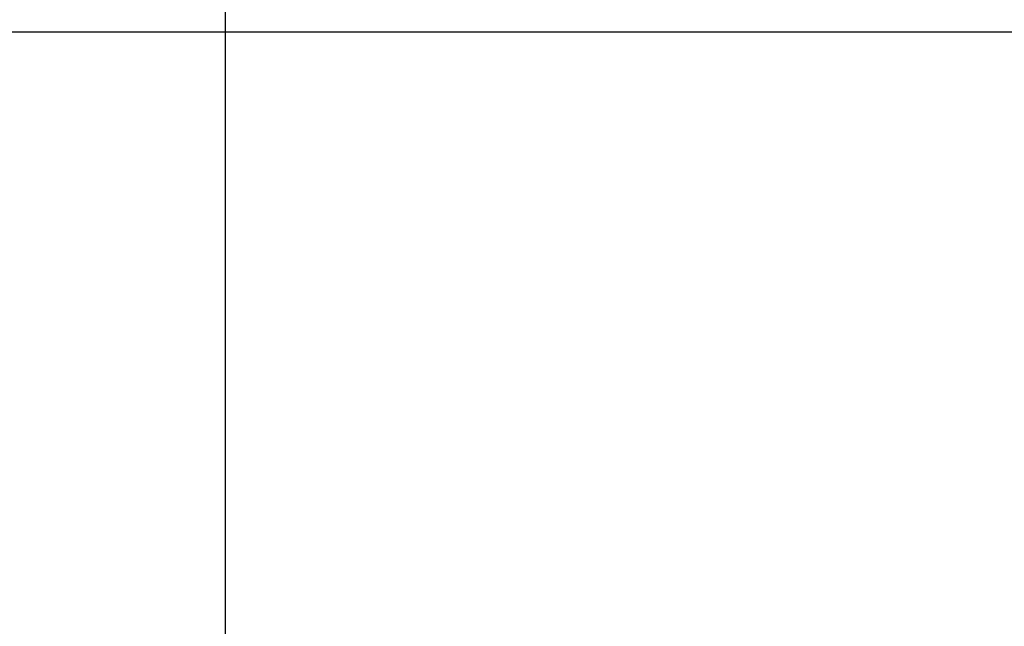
# Model space of a CAD drawing. Header units: centimetres. Extents: x -10 to 8.9, y -34.1 to -8.
# Tile 223 of 256: x 3.701 to 3.887, y -9.867 to -9.753. Entities that reach past the tile are written whole.
import ezdxf

# ---------------------------------------------------------------- set-up
doc = ezdxf.new("R2010")
doc.units = ezdxf.units.CM
doc.layers.add('Default', color=7, linetype='Continuous', true_color=0x000000)

msp = doc.modelspace()

# ---------------------------------------------------------------- linework, layer by layer
at = {"layer": 'Default'}
msp.add_line((3.74, -9.675, 3.45), (3.74, -10.15933, 3.45), dxfattribs=at)
at = {"layer": 'Default', "extrusion": (0, -1, 0)}
for radius, start, end in [(2.225, 180, 0), (2.14248, 180.05174, 359.9484)]:
    msp.add_arc((5.45, 3.45, 9.755), radius, start, end, dxfattribs=at)
at = {"layer": 'Default'}
msp.add_rational_spline([(3.44184, -9.67679, 3.45), (3.47318, -10.02616, 3.45), (3.58564, -10.35842, 3.45), (3.77295, -10.655, 3.45)], [1.20408065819, 1.18165675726, 1.18165675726, 1.20408065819], degree=3, dxfattribs=at)
msp.add_open_spline([(7.675, -9.755, 3.45), (7.675, -9.80272, 3.58111), (7.65171, -9.90173, 3.85314), (7.53364, -10.05402, 4.27154), (7.32639, -10.20078, 4.67476), (7.03468, -10.33178, 5.03468), (6.67475, -10.43795, 5.3264), (6.33876, -10.5008, 5.49907), (6.06232, -10.53489, 5.59272), (5.85444, -10.55257, 5.6413), (5.68335, -10.56103, 5.66455), (5.54885, -10.56431, 5.67355), (5.45, -10.5651, 5.67572), (5.35115, -10.56431, 5.67355), (5.21665, -10.56103, 5.66455), (5.04556, -10.55257, 5.6413), (4.83768, -10.53489, 5.59272), (4.56124, -10.5008, 5.49907), (4.22525, -10.43795, 5.3264), (3.86532, -10.33178, 5.03468), (3.57361, -10.20078, 4.67476), (3.36636, -10.05402, 4.27154), (3.24829, -9.90173, 3.85314), (3.225, -9.80272, 3.58111), (3.225, -9.755, 3.45)], degree=3, knots=[0, 0, 0, 0, 4.526869, 9.053738, 13.580607, 18.107476, 22.634345, 27.161214, 29.424649, 31.688084, 33.951518, 35.083235, 36.214953, 37.34667, 38.478387, 40.741822, 43.005256, 45.268691, 49.79556, 54.322429, 58.849298, 63.376167, 67.903036, 72.429905, 72.429905, 72.429905, 72.429905], dxfattribs=at)
msp.add_open_spline([(7.59307, -9.76371, 3.47394), (7.59224, -9.80001, 3.57366), (7.57619, -9.87288, 3.77388), (7.51035, -9.98023, 4.06882), (7.40407, -10.08279, 4.3506), (7.26108, -10.17801, 4.61222), (7.085, -10.26439, 4.84954), (6.88039, -10.3404, 5.05836), (6.65191, -10.40497, 5.23577), (6.40428, -10.45733, 5.37963), (6.14207, -10.49696, 5.48851), (5.86966, -10.52354, 5.56155), (5.59121, -10.5369, 5.59824), (5.31075, -10.53694, 5.59837), (5.03227, -10.52368, 5.56193), (4.7598, -10.49719, 5.48915), (4.49751, -10.45765, 5.38051), (4.24976, -10.40538, 5.23689), (4.02113, -10.34089, 5.05972), (3.81633, -10.26496, 4.85109), (3.64006, -10.17867, 4.61402), (3.49674, -10.08342, 4.35233), (3.39039, -9.98111, 4.07124), (3.32405, -9.87358, 3.77581), (3.30776, -9.80029, 3.57444), (3.30693, -9.76371, 3.47394)], degree=3, dxfattribs=at)

doc.saveas('drawing.dxf')
